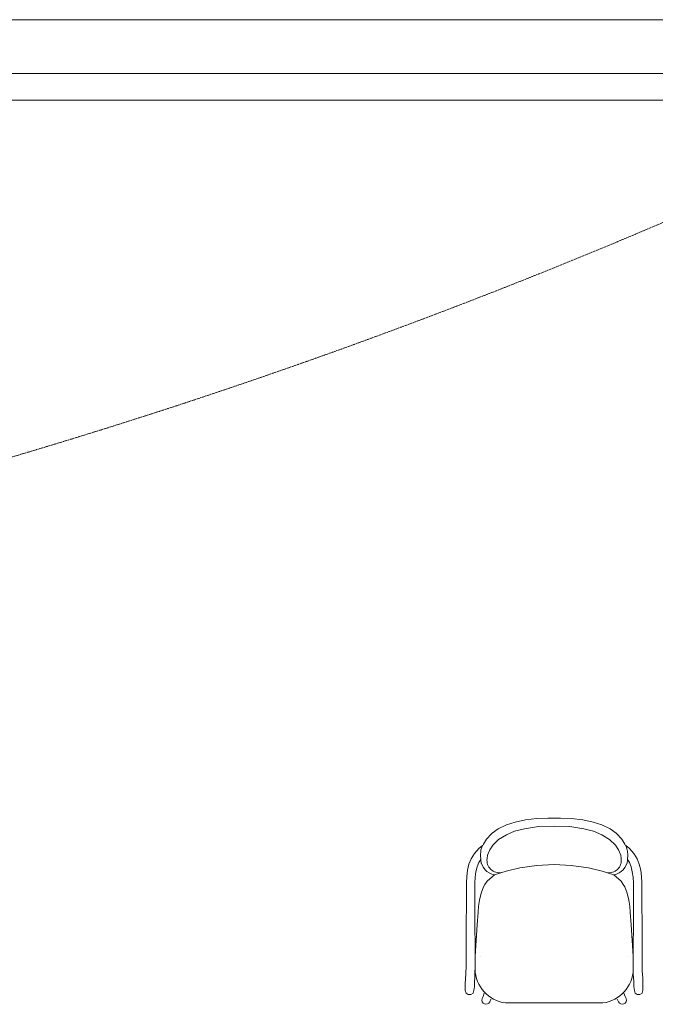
# Model space of a CAD drawing. Header units: millimetres. Extents: x -750 to 72845, y -24282 to 18874.
# Tile 82 of 154: x 54743 to 56548, y 15506 to 18302. Entities that reach past the tile are written whole.
import ezdxf

# ---------------------------------------------------------------- set-up
doc = ezdxf.new("R2010")
doc.units = ezdxf.units.MM
doc.header["$MEASUREMENT"] = 0
doc.linetypes.add('HIDDENX2', pattern=[0.75, 0.5, -0.25])
doc.layers.add('IRISH HOUSE_HYD AIRPORT_DRAINAGE LAYOUT 1$0$GREY SCALE', color=8, linetype='Continuous')
for name, color, linetype, lineweight in [('IRISH HOUSE_HYD AIRPORT_DRAINAGE LAYOUT 1$0$GREYSCALE', 8, 'Continuous', 0), ('M-MEP-ELLG-CABLE', 146, 'HIDDENX2', 20), ('M-MEP-ELPR-EQUIP', 6, 'Continuous', 20)]:
    doc.layers.add(name, color=color, linetype=linetype, lineweight=lineweight)

# ---------------------------------------------------------------- blocks, each defined once
blk = doc.blocks.new('IRISH HOUSE_HYD AIRPORT_DRAINAGE LAYOUT 1$0$FLOOR PLAN')
at = {"layer": 'IRISH HOUSE_HYD AIRPORT_DRAINAGE LAYOUT 1$0$GREYSCALE', "color": 8, "lineweight": 0, "ltscale": 0.2}
blk.add_line((21163.6, 18301.8), (1808.8, 18301.8), dxfattribs=at)
at = {"layer": 'IRISH HOUSE_HYD AIRPORT_DRAINAGE LAYOUT 1$0$GREYSCALE', "color": 8, "lineweight": 0, "ltscale": 0.25}
for p, q in [((21163.6, 18149.4), (1806, 18149.4)), ((3932.4, 18073.2), (6935.6, 18073.2))]:
    blk.add_line(p, q, dxfattribs=at)
at = {"layer": 'IRISH HOUSE_HYD AIRPORT_DRAINAGE LAYOUT 1$0$GREYSCALE', "color": 8, "lineweight": 0}
for p, q in [((6125.5, 16015.3), (6150, 16023.3)), ((6150, 16023.3), (6179.5, 16029.7)), ((6179.5, 16029.7), (6211.7, 16033.6)), ((6211.7, 16033.6), (6242.6, 16034.7)), ((6242.6, 16034.7), (6260.5, 16034.5)), ((6278.5, 16034.7), (6260.5, 16034.5)), ((6309.3, 16033.6), (6278.5, 16034.7)), ((6341.6, 16029.7), (6309.3, 16033.6)), ((6371, 16023.3), (6341.6, 16029.7)), ((6395.6, 16015.3), (6371, 16023.3)), ((6101.8, 16003.9), (6084.1, 15991.4)), ((6101.8, 16003.9), (6125.5, 16015.3)), ((6125.1, 15987.3), (6148.4, 15997.2)), ((6148.4, 15997.2), (6176.2, 16004.5)), ((6176.2, 16004.5), (6215.9, 16010.8)), ((6215.9, 16010.8), (6260.5, 16011.9)), ((6260.5, 16011.9), (6305.2, 16010.8)), ((6305.2, 16010.8), (6344.9, 16004.5)), ((6344.9, 16004.5), (6372.6, 15997.2)), ((6372.6, 15997.2), (6395.9, 15987.3)), ((6419.3, 16003.9), (6395.6, 16015.3)), ((6419.3, 16003.9), (6437, 15991.4)), ((6068.2, 15975.2), (6059.6, 15960.3)), ((6082.7, 15989.8), (6068.2, 15975.2)), ((6084.1, 15991.4), (6082.7, 15989.8)), ((6086.5, 15957.3), (6102.9, 15973.4)), ((6102.9, 15973.4), (6125.1, 15987.3)), ((6395.9, 15987.3), (6418.1, 15973.4)), ((6434.6, 15957.3), (6418.1, 15973.4)), ((6437, 15991.4), (6438.4, 15989.8)), ((6438.4, 15989.8), (6452.9, 15975.2)), ((6452.9, 15975.2), (6461.5, 15960.3)), ((6034.2, 15934.2), (6046.6, 15947.8)), ((6046.6, 15947.8), (6057.4, 15956.3)), ((6052.2, 15940.5), (6051.1, 15929.4)), ((6052.8, 15944.9), (6052.2, 15940.5)), ((6057.4, 15956.3), (6052.8, 15944.9)), ((6057.7, 15957.2), (6057.4, 15956.3)), ((6059.6, 15960.3), (6057.7, 15957.2)), ((6071.6, 15929.1), (6077.7, 15944)), ((6077.7, 15944), (6086.5, 15957.3)), ((6443.4, 15944), (6434.6, 15957.3)), ((6449.5, 15929.1), (6443.4, 15944)), ((6461.5, 15960.3), (6463.3, 15957.2)), ((6463.3, 15957.2), (6463.7, 15956.3)), ((6463.7, 15956.3), (6468.3, 15944.9)), ((6474.4, 15947.8), (6463.7, 15956.3)), ((6468.3, 15944.9), (6468.9, 15940.5)), ((6468.9, 15940.5), (6470, 15929.4)), ((6486.8, 15934.2), (6474.4, 15947.8)), ((6018.5, 15903.4), (6024.9, 15919.3)), ((6024.9, 15919.3), (6034.2, 15934.2)), ((6052.1, 15917), (6046.7, 15908.3)), ((6052.1, 15917), (6051.1, 15929.4)), ((6052.2, 15915.5), (6052.1, 15917)), ((6070.1, 15918.7), (6070.3, 15919.5)), ((6070.3, 15919.5), (6071.6, 15929.1)), ((6450.8, 15919.5), (6449.5, 15929.1)), ((6450.9, 15918.7), (6450.8, 15919.5)), ((6468.8, 15915.5), (6469, 15917)), ((6469, 15917), (6470, 15929.4)), ((6469, 15917), (6474.4, 15908.3)), ((6496.1, 15919.3), (6486.8, 15934.2)), ((6502.5, 15903.4), (6496.1, 15919.3)), ((6012.2, 15869), (6014.5, 15886.6)), ((6014.5, 15886.6), (6018.5, 15903.4)), ((6038.4, 15882.3), (6036.5, 15866.8)), ((6041.7, 15896), (6038.4, 15882.3)), ((6046.7, 15908.3), (6041.7, 15896)), ((6050.7, 15906.8), (6050.7, 15906.8)), ((6090.7, 15873.7), (6124.3, 15884.1)), ((6124.3, 15884.1), (6163.3, 15893.1)), ((6163.3, 15893.1), (6211.8, 15900.1)), ((6211.8, 15900.1), (6260.5, 15902.4)), ((6260.5, 15902.4), (6260.5, 15902.4)), ((6260.5, 15902.4), (6260.6, 15902.4)), ((6260.6, 15902.4), (6309.3, 15900.1)), ((6309.3, 15900.1), (6357.8, 15893.1)), ((6357.8, 15893.1), (6396.7, 15884.1)), ((6396.7, 15884.1), (6430.4, 15873.7)), ((6470.4, 15906.8), (6470.4, 15906.8)), ((6474.4, 15908.3), (6479.3, 15896)), ((6479.3, 15896), (6482.6, 15882.3)), ((6482.6, 15882.3), (6484.6, 15866.8)), ((6506.6, 15886.6), (6502.5, 15903.4)), ((6508.8, 15869), (6506.6, 15886.6)), ((6011.3, 15850.3), (6012.2, 15869)), ((6036.5, 15866.8), (6035.6, 15849.5)), ((6064.1, 15845.9), (6070.1, 15855.3)), ((6070.1, 15855.3), (6090.7, 15873.7)), ((6450.9, 15855.3), (6430.4, 15873.7)), ((6457, 15845.9), (6450.9, 15855.3)), ((6484.6, 15866.8), (6485.5, 15849.5)), ((6509.8, 15850.3), (6508.8, 15869)), ((6010.4, 15672.6), (6011.3, 15850.3)), ((6035.6, 15849.5), (6035.1, 15727.4)), ((6052.9, 15821.8), (6059.7, 15839.1)), ((6059.7, 15839.1), (6064.1, 15845.9)), ((6461.3, 15839.1), (6457, 15845.9)), ((6468.2, 15821.8), (6461.3, 15839.1)), ((6485.5, 15849.5), (6486, 15727.4)), ((6510.6, 15672.6), (6509.8, 15850.3)), ((6048.1, 15801.9), (6045.8, 15784.6)), ((6052.9, 15821.8), (6048.1, 15801.9)), ((6468.2, 15821.8), (6472.9, 15801.9)), ((6472.9, 15801.9), (6475.2, 15784.6)), ((6045.8, 15784.6), (6044.4, 15767.3)), ((6475.2, 15784.6), (6476.7, 15767.3)), ((6044.4, 15767.3), (6042, 15731.1)), ((6476.7, 15767.3), (6479, 15731.1)), ((6036, 15672.5), (6035.1, 15727.3)), ((6042, 15731.1), (6036.3, 15642.1)), ((6479, 15731.1), (6484.7, 15642.1)), ((6485.1, 15672.5), (6486, 15727.3)), ((6010.4, 15627.1), (6010.4, 15672.6)), ((6035.9, 15627), (6036, 15672.5)), ((6485.2, 15627), (6485.1, 15672.5)), ((6510.7, 15627.1), (6510.6, 15672.6)), ((6036.3, 15642.1), (6035.8, 15624.2)), ((6050.5, 15641.5), (6050.5, 15641.5)), ((6470.6, 15641.5), (6470.6, 15641.5)), ((6484.7, 15642.1), (6485.2, 15624.2)), ((6010.2, 15598.1), (6010.3, 15608.7)), ((6010.3, 15608.7), (6010.4, 15627.1)), ((6035.7, 15598.1), (6035.8, 15608.6)), ((6035.8, 15608.6), (6035.9, 15627)), ((6035.8, 15624.2), (6035.8, 15623.8)), ((6035.8, 15623.8), (6036, 15620.9)), ((6485.2, 15623.8), (6485.1, 15620.9)), ((6485.2, 15608.6), (6485.2, 15627)), ((6485.2, 15624.2), (6485.2, 15623.8)), ((6485.3, 15598.1), (6485.2, 15608.6)), ((6510.8, 15608.7), (6510.7, 15627.1)), ((6510.8, 15598.1), (6510.8, 15608.7)), ((6008.3, 15564.9), (6008.6, 15577.4)), ((6008.6, 15577.4), (6009.8, 15592.9)), ((6009.8, 15592.9), (6010.2, 15598.1)), ((6034.3, 15571.2), (6035, 15579.9)), ((6035, 15579.9), (6035.7, 15593.2)), ((6035.7, 15593.2), (6035.7, 15598.1)), ((6485.4, 15593.2), (6485.3, 15598.1)), ((6486.1, 15579.9), (6485.4, 15593.2)), ((6486.8, 15571.2), (6486.1, 15579.9)), ((6511.2, 15592.9), (6510.8, 15598.1)), ((6512.5, 15577.4), (6511.2, 15592.9)), ((6512.8, 15564.9), (6512.5, 15577.4)), ((6008.3, 15545.3), (6008.3, 15564.9)), ((6032.7, 15544.9), (6034, 15556)), ((6034, 15556), (6034.1, 15559)), ((6034.1, 15559), (6034.3, 15571.2)), ((6487, 15559), (6486.8, 15571.2)), ((6487, 15556), (6487, 15559)), ((6488.4, 15544.9), (6487, 15556)), ((6512.8, 15545.3), (6512.8, 15564.9)), ((6008.3, 15545.1), (6008.3, 15545.3)), ((6008.3, 15544.9), (6008.3, 15545.1)), ((6010.6, 15537.8), (6008.3, 15544.9)), ((6016.7, 15533.3), (6010.6, 15537.8)), ((6024.2, 15533.3), (6016.7, 15533.3)), ((6030.3, 15537.8), (6024.2, 15533.3)), ((6032.7, 15544.9), (6030.3, 15537.8)), ((6056.3, 15521.8), (6055.4, 15517.4)), ((6056.4, 15521.9), (6056.3, 15521.8)), ((6059, 15527.6), (6056.4, 15521.9)), ((6062.2, 15537.7), (6059, 15527.6)), ((6077.7, 15513.1), (6081.2, 15520.1)), ((6443.3, 15513.1), (6439.9, 15520.1)), ((6458.9, 15537.7), (6462.1, 15527.6)), ((6462.1, 15527.6), (6464.7, 15521.9)), ((6464.7, 15521.9), (6464.8, 15521.8)), ((6464.8, 15521.8), (6465.7, 15517.4)), ((6488.4, 15544.9), (6490.7, 15537.8)), ((6490.7, 15537.8), (6496.8, 15533.3)), ((6496.8, 15533.3), (6504.3, 15533.3)), ((6504.3, 15533.3), (6510.4, 15537.8)), ((6510.4, 15537.8), (6512.8, 15544.9)), ((6512.8, 15545.1), (6512.8, 15545.3)), ((6512.8, 15544.9), (6512.8, 15545.1)), ((6055.4, 15517.4), (6056.3, 15512.9)), ((6056.3, 15512.9), (6058.8, 15509.2)), ((6058.8, 15509.2), (6062.5, 15506.7)), ((6062.5, 15506.7), (6067, 15505.8)), ((6067, 15505.8), (6071.4, 15506.7)), ((6071.4, 15506.7), (6075.2, 15509.2)), ((6075.2, 15509.2), (6077.7, 15512.9)), ((6077.7, 15512.9), (6077.7, 15513.1)), ((6122.1, 15509.7), (6398.9, 15509.7)), ((6443.4, 15512.9), (6443.3, 15513.1)), ((6445.9, 15509.2), (6443.4, 15512.9)), ((6449.7, 15506.7), (6445.9, 15509.2)), ((6454.1, 15505.8), (6449.7, 15506.7)), ((6458.5, 15506.7), (6454.1, 15505.8)), ((6462.3, 15509.2), (6458.5, 15506.7)), ((6464.8, 15512.9), (6462.3, 15509.2)), ((6465.7, 15517.4), (6464.8, 15512.9))]:
    blk.add_line(p, q, dxfattribs=at)
for centre, radius, start, end in [((6097.8, 15918.8), 45.6, 184.121, 261.1136), ((6104.3, 15913.9), 34.5, 170.6552, 281.7599), ((6416.7, 15913.9), 34.5, 258.2401, 9.3448), ((6423.3, 15918.8), 45.6, 278.8864, 355.879), ((6134.7, 15607.8), 98.9, 181.6449, 262.7091), ((6386.4, 15607.8), 98.9, 277.2909, 358.3551)]:
    blk.add_arc(centre, radius, start, end, dxfattribs=at)
blk = doc.blocks.new('IRISH HOUSE_HYD AIRPORT_DRAINAGE LAYOUT 1')
at = {"layer": 'IRISH HOUSE_HYD AIRPORT_DRAINAGE LAYOUT 1$0$GREY SCALE'}
blk.add_blockref('IRISH HOUSE_HYD AIRPORT_DRAINAGE LAYOUT 1$0$FLOOR PLAN', (0, 0), dxfattribs=at)

msp = doc.modelspace()

# ---------------------------------------------------------------- linework, layer by layer
at = {"layer": 'M-MEP-ELLG-CABLE', "color": 1, "ltscale": 5}
msp.add_arc((49938.5, 33238.6), 16870.5, 272.11846, 294.77504, dxfattribs=at)

# ---------------------------------------------------------------- block references
at = {"layer": 'M-MEP-ELPR-EQUIP'}
msp.add_blockref('IRISH HOUSE_HYD AIRPORT_DRAINAGE LAYOUT 1', (50000, 0), dxfattribs=at)

doc.saveas('drawing.dxf')
